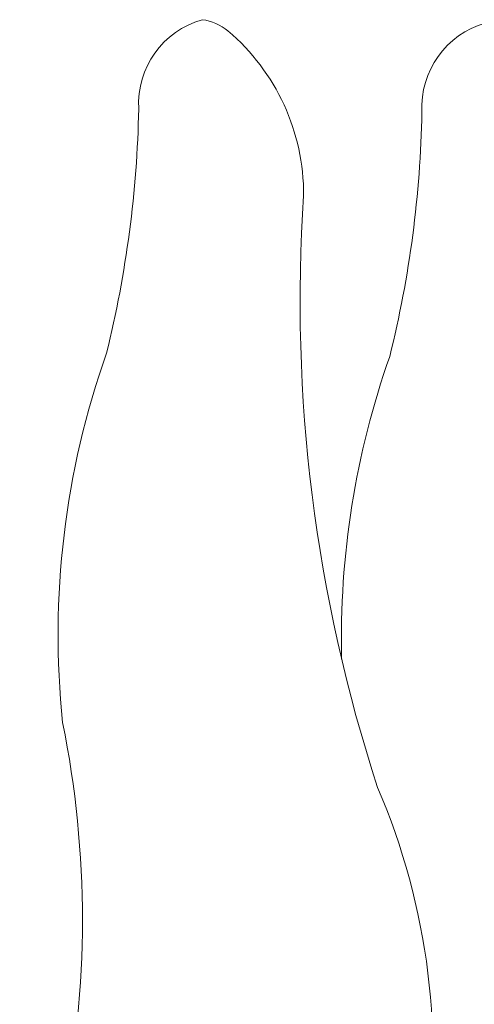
# Model space of a CAD drawing. Header units: metres. Extents: x 779 to 7046, y -512 to 9570.
# Tile 119 of 256: x 2468.23 to 2470.75, y -213.77 to -208.32. Entities that reach past the tile are written whole.
import ezdxf

# ---------------------------------------------------------------- set-up
doc = ezdxf.new("R2010")
doc.units = ezdxf.units.M
doc.linetypes.add('CIĄGłA', pattern=[0])
doc.layers.add('PDF _Geometria', color=7, linetype='Continuous')
doc.layers.add('ZP_Zieleń', color=252, linetype='Continuous', lineweight=5)

# ---------------------------------------------------------------- blocks, each defined once
blk = doc.blocks.new('B-B')
at = {"layer": 'ZP_Zieleń', "linetype": 'CIĄGłA'}
blk.add_lwpolyline([(18.4443, -66.9559), (19.4663, -66.3091, -0.180042), (22.0628, -65.8255, 0.100279), (24.2141, -65.4248, -0.111333), (26.2692, -65.2895, 0.05564), (27.6311, -65.2171, -0.350731), (28.18, -65.4722, -0.133833), (28.1455, -65.6241, -0.220952), (27.3261, -66.2029, 0.0963), (24.1806, -67.2054, -0.14155), (22.17, -67.8454, 0.057707), (20.4803, -68.088, -0.296754), (18.4508, -67.623, -0.147159), (18.3847, -67.495), (18.3322, -67.213, -0.306794)], format="xyb", close=True, dxfattribs=at)
at = {"layer": 'ZP_Zieleń', "linetype": 'CIĄGłA', "elevation": -10.04}
blk.add_lwpolyline([(24.8418, -66.8795, -0.091371), (26.5383, -66.835, 0.05564), (27.9003, -66.7626, -0.350731), (28.4491, -67.0178, -0.133833), (28.4146, -67.1696, -0.220952), (27.5952, -67.7484, 0.0963), (24.4497, -68.7509, -0.033663), (24.0065, -69.0059)], format="xyb", dxfattribs=at)

msp = doc.modelspace()

# ---------------------------------------------------------------- block references
at = {"layer": 'PDF _Geometria', "linetype": 'CIĄGłA', "rotation": 79.44877770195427}
msp.add_blockref('B-B', (2399.7141, -224.034, 10.04), dxfattribs=at)

doc.saveas('drawing.dxf')
